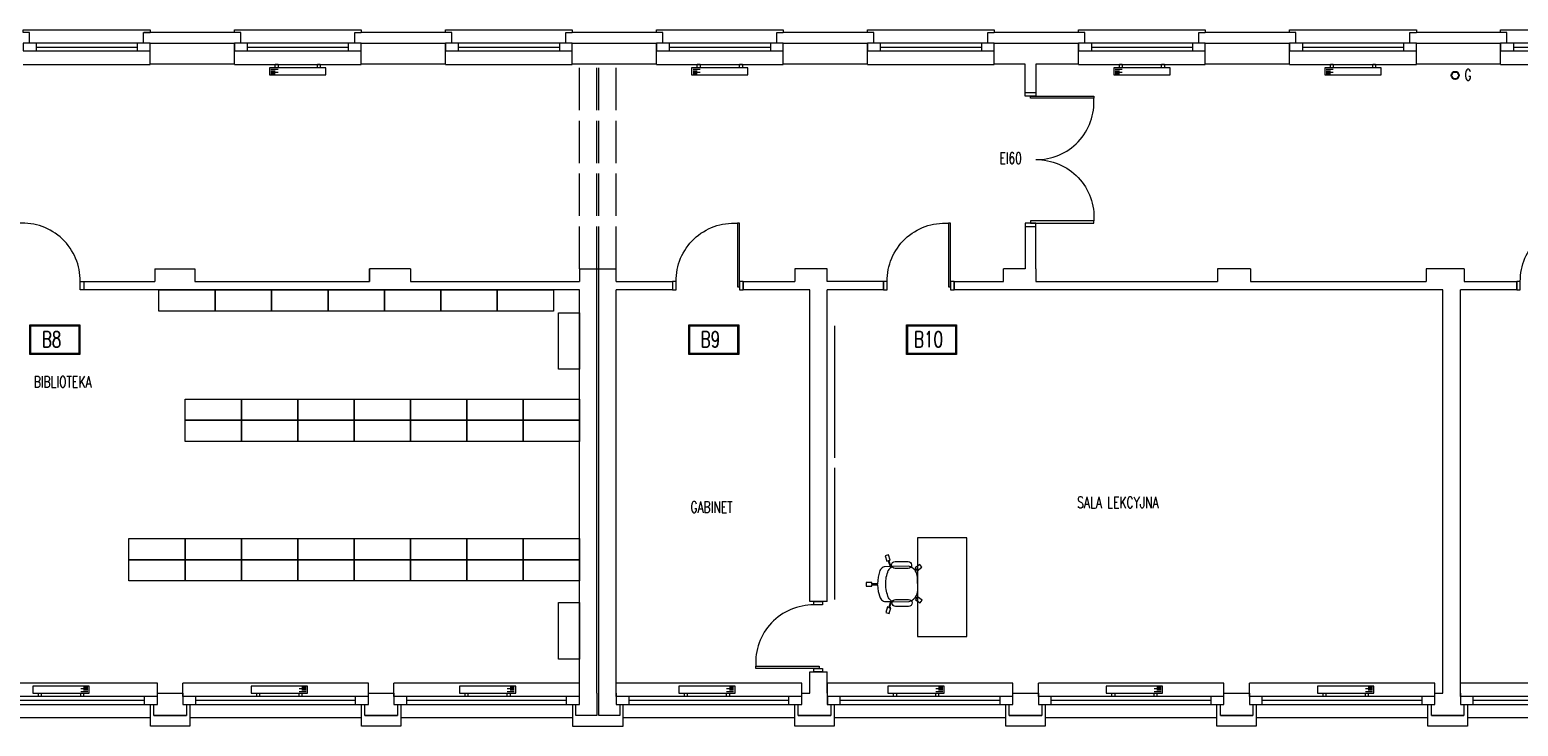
# Model space of a CAD drawing. Header units: millimetres. Extents: x -20020 to 55682, y 3351 to 17623.
# Tile 36 of 49: x 18268 to 20381, y 4044 to 5032. Entities that reach past the tile are written whole.
import ezdxf

# ---------------------------------------------------------------- set-up
doc = ezdxf.new("R2010")
doc.units = ezdxf.units.MM
doc.linetypes.add('ACAD_ISO02W100', pattern=[15, 12, -3])
doc.layers.get('0').update_dxf_attribs({"color": 252, "lineweight": 9})
for name, color, linetype, lineweight in [('0 - przerywana', 252, 'ACAD_ISO02W100', 9), ('0- stolarka', 252, 'Continuous', 9), ('0- widokowe', 252, 'Continuous', 9), ('000 STOLARKA', 252, 'Continuous', 9), ('000- DODATKI', 252, 'Continuous', 9), ('000- ŚCIANY', 252, 'Continuous', 9), ('000-NUMERY SALI', 252, 'Continuous', 9), ('Grzejniki CO na rzucie', 252, 'Continuous', 9), ('PIK_09_MEBLE', 252, 'Continuous', 9)]:
    doc.layers.add(name, color=color, linetype=linetype, lineweight=lineweight)
doc.styles.get("Standard").update_dxf_attribs({"font": 'romans.shx', "width": 0.7})

# ---------------------------------------------------------------- blocks, each defined once
blk = doc.blocks.new('d90')
at = {"layer": '0- stolarka'}
for points in [[(-270.5, 3071.8), (-270.5, 3161.8), (-267.5, 3161.8), (-267.5, 3071.8), (-270.5, 3071.8)], [(-275.5, 3079.3), (-270.5, 3079.3), (-270.5, 3067.3), (-275.5, 3067.3), (-275.5, 3079.3)], [(-180.5, 3079.3), (-175.5, 3079.3), (-175.5, 3067.3), (-180.5, 3067.3), (-180.5, 3079.3)]]:
    blk.add_lwpolyline(points, dxfattribs=at)
blk.add_lwpolyline([(-180.5, 3079.3, 0.437586), (-267.5, 3161.8, 1.233982)], format="xyb", dxfattribs=at)
blk = doc.blocks.new('drzwi 2x90')
at = {"layer": '0- stolarka'}
for points in [[(5802.6, 5328.8), (5712.6, 5328.8), (5712.6, 5325.8), (5802.6, 5325.8), (5802.6, 5328.8)], [(5795.1, 5333.8), (5795.1, 5328.8), (5810.1, 5328.8), (5810.1, 5333.8), (5795.1, 5333.8)], [(5802.6, 5148.8), (5712.6, 5148.8), (5712.6, 5151.8), (5802.6, 5151.8), (5802.6, 5148.8)], [(5795.1, 5143.8), (5795.1, 5148.8), (5810.1, 5148.8), (5810.1, 5143.8), (5795.1, 5143.8)]]:
    blk.add_lwpolyline(points, dxfattribs=at)
for points in [[(5795.1, 5238.8, -0.437586), (5712.6, 5325.8, -1.233982)], [(5795.1, 5238.8, 0.437586), (5712.6, 5151.8, 1.233982)]]:
    blk.add_lwpolyline(points, format="xyb", dxfattribs=at)
blk = doc.blocks.new('OKNO 01')
at = {"layer": '0- stolarka'}
for points in [[(-526.8, 5012.8), (-706.8, 5012.8), (-706.8, 5001.8), (-526.8, 5001.8), (-526.8, 5012.8)], [(-688.6, 5012.8), (-688.6, 5001.8)], [(-545, 5012.8), (-545, 5001.8)], [(-688.6, 5007.3), (-545, 5007.3)]]:
    blk.add_lwpolyline(points, dxfattribs=at)
at = {"layer": '0- widokowe'}
for points in [[(-706.8, 5027.8), (-706.8, 5031.8), (-526.8, 5031.8), (-526.8, 5027.8)], [(-697.8, 5012.8), (-697.8, 5027.8), (-706.8, 5027.8)], [(-535.9, 5012.8), (-535.9, 5027.8), (-526.8, 5027.8)], [(-706.8, 4982.8), (-526.8, 4982.8)]]:
    blk.add_lwpolyline(points, dxfattribs=at)
blk = doc.blocks.new('OKNO 02')
at = {"layer": '0- stolarka'}
for points in [[(-795.8, 4074.8), (-532.4, 4074.8), (-532.4, 4085.8), (-795.8, 4085.8), (-795.8, 4074.8)], [(-777.7, 4074.8), (-777.7, 4085.8)], [(-550.6, 4080.3), (-777.7, 4080.3)], [(-550.6, 4074.8), (-550.6, 4085.8)]]:
    blk.add_lwpolyline(points, dxfattribs=at)
at = {"layer": '0- widokowe'}
for points in [[(-532.4, 4104.8), (-795.8, 4104.8)], [(-795.8, 4085.8), (-795.8, 4104.8)], [(-532.4, 4085.8), (-532.4, 4104.8)], [(-542.4, 4055.8), (-542.4, 4055.8), (-785.8, 4055.8), (-785.8, 4055.8)]]:
    blk.add_lwpolyline(points, dxfattribs=at)
blk = doc.blocks.new('INNY_P_ALH_LEFT_P_90_80_80_30_10')
for p, q in [((-380, -70), (-280, -70)), ((-380, -90), (-320, -90)), ((-380, -110), (-280, -110)), ((-380, -130), (-320, -130))]:
    blk.add_line(p, q)
for points in [[(-320, -50), (-320, 0), (-280, 0), (-280, -50)], [(280, -50), (280, 0), (320, 0), (320, -50)], [(-400, -150), (400, -150), (400, -50), (-400, -50), (-400, -150)]]:
    blk.add_lwpolyline(points)
blk = doc.blocks.new('Z$W@#14095')
at = {"layer": 'PIK_09_MEBLE', "linetype": 'Continuous'}
for p, q in [((20.7, 60.7), (24.8, 63.6)), ((24.8, 63.6), (29.4, 57.1)), ((66.6, 57.1), (71.3, 63.5)), ((71.3, 63.5), (75.3, 60.6)), ((25.3, 54.2), (20.7, 60.7)), ((20.8, 41.8), (21.6, 43.2)), ((21.6, 43.2), (22.6, 44.5)), ((22.6, 44.5), (23.8, 45.7)), ((23.8, 45.7), (31.8, 48.4)), ((26.9, 55.4), (25.3, 54.2)), ((26.9, 55.4), (27.8, 56.1)), ((31.8, 48.4), (26.9, 55.4)), ((29.4, 57.1), (27.9, 56.1)), ((27.9, 56.1), (33.2, 48.9)), ((31.8, 48.5), (33.2, 49)), ((33.2, 48.9), (34.4, 49.3)), ((34.4, 49.3), (56.9, 56.5)), ((54.1, 63), (36.6, 57.4)), ((39.7, 47.9), (57.2, 53.5)), ((39.7, 47.9), (39.7, 47.9)), ((54.1, 63), (54.1, 63)), ((56.9, 56.5), (59.4, 56.5)), ((59.4, 56.5), (62, 56.1)), ((62, 56.1), (64.4, 55.3)), ((64.4, 55.3), (66.7, 54.1)), ((68.1, 56), (66.6, 57.1)), ((66.7, 54.1), (68.1, 56)), ((69.1, 55.2), (67.8, 53.4)), ((67.8, 53.4), (69.7, 51.8)), ((68, 56), (69, 55.3)), ((70.6, 54.1), (69.1, 55.2)), ((69.7, 51.8), (71.3, 49.8)), ((75.3, 60.6), (70.6, 54.1)), ((71.3, 49.8), (72.6, 47.7)), ((72.6, 47.7), (73.6, 45.4)), ((73.6, 45.4), (79.2, 27.8)), ((19.9, 38.6), (20.2, 40.2)), ((19.9, 29.1), (19.9, 38.6)), ((22, 19.8), (19.9, 29.1)), ((20.2, 40.2), (20.8, 41.8)), ((79.2, 27.8), (79.8, 25.3)), ((79.8, 25.3), (80, 22.8)), ((80, 22.8), (79.8, 20.3)), ((6.1, 16.6), (13.8, 19.1)), ((7.7, 11.9), (6.1, 16.6)), ((15.3, 14.3), (7.7, 11.9)), ((13.8, 19.1), (14.3, 17.3)), ((14.3, 17.3), (22, 19.8)), ((14.7, 16.1), (14.3, 17.3)), ((22.4, 18.5), (14.7, 16.1)), ((14.7, 16.1), (15.3, 14.3)), ((22, 19.8), (22.4, 18.5)), ((26.2, 9.7), (22.4, 18.5)), ((31.7, 2), (26.2, 9.7)), ((32.9, 0.8), (31.7, 2)), ((34.3, -0.1), (32.9, 0.8)), ((47.1, 1), (39, -1.5)), ((47.1, 1), (48.5, 1.5)), ((47.2, -7.6), (47.1, 1)), ((48.5, 1.4), (48.4, -7.6)), ((49.7, 1.7), (48.5, 1.4)), ((72.2, 9), (49.7, 1.7)), ((70.6, 11.7), (53.1, 6.1)), ((56.2, -3.4), (73.7, 2.2)), ((70.6, 11.7), (70.6, 11.7)), ((74.3, 10.5), (72.2, 9)), ((76.1, 12.3), (74.3, 10.5)), ((77.6, 14.4), (76.1, 12.3)), ((78.8, 16.7), (77.6, 14.4)), ((81, 16), (78.8, 16.7)), ((79.8, 20.3), (79.2, 17.8)), ((79.2, 17.8), (81.4, 17.1)), ((80.4, 14.2), (81, 16)), ((88, 11.7), (80.4, 14.2)), ((80.8, 15.7), (81.3, 17.2)), ((81.4, 17.1), (81.9, 18.9)), ((81.9, 18.9), (89.6, 16.4)), ((89.6, 16.4), (88, 11.7)), ((35.8, -0.8), (34.3, -0.1)), ((37.4, -1.3), (35.8, -0.8)), ((39, -1.5), (37.4, -1.3)), ((45.3, -15.6), (45.2, -7.6)), ((45.2, -7.6), (47.2, -7.6)), ((50.3, -15.6), (45.3, -15.6)), ((47.1, -7.5), (48.3, -7.5)), ((48.4, -7.6), (50.2, -7.6)), ((50.2, -7.6), (50.3, -15.6)), ((56.2, -3.4), (56.2, -3.4))]:
    blk.add_line(p, q, dxfattribs=at)
for centre, radius, start, end in [((74.9, 37.7), 44, 173.9437, 199.7938), ((41.4, 41.3), 10.3, 130.9193, 174.1814), ((38.1, 52.6), 5, 107.8491, 287.8491), ((55.6, 58.3), 5, 287.8491, 107.8491), ((58.1, 40.5), 16.2, 53.6526, 58.1201), ((75.8, 34.9), 44, 195.9043, 221.7545), ((50.7, 12.5), 10.3, 221.5167, 264.7788), ((54.6, 1.3), 5, 107.8491, 287.8491), ((72.1, 7), 5, 287.8491, 107.8491), ((63.8, 22.9), 16.2, 337.578, 342.0456)]:
    blk.add_arc(centre, radius, start, end, dxfattribs=at)

msp = doc.modelspace()

# ---------------------------------------------------------------- linework, layer by layer
at = {"layer": '0 - przerywana', "ltscale": 5}
for points in [[(19048.29, 4692.81), (19048.29, 4982.81)], [(19072.9, 4692.81), (19072.9, 4982.81)], [(19075.9, 4692.81), (19075.9, 4982.81)], [(19100.51, 4692.81), (19100.51, 4982.81)]]:
    msp.add_lwpolyline(points, dxfattribs=at)
at = {"layer": '0- stolarka'}
for points in [[(18531.21, 4632.81), (18451.21, 4632.81), (18451.21, 4662.81), (18531.21, 4662.81)], [(18611.21, 4632.81), (18531.21, 4632.81), (18531.21, 4662.81), (18611.21, 4662.81)], [(18691.21, 4632.81), (18611.21, 4632.81), (18611.21, 4662.81), (18691.21, 4662.81)], [(18771.21, 4632.81), (18691.21, 4632.81), (18691.21, 4662.81), (18771.21, 4662.81)], [(18851.21, 4632.81), (18771.21, 4632.81), (18771.21, 4662.81), (18851.21, 4662.81)], [(18931.21, 4632.81), (18851.21, 4632.81), (18851.21, 4662.81), (18931.21, 4662.81)], [(19011.21, 4632.81), (18931.21, 4632.81), (18931.21, 4662.81), (19011.21, 4662.81)], [(19018.29, 4550.31), (19018.29, 4630.31), (19048.29, 4630.31), (19048.29, 4550.31)], [(18568.29, 4477.92), (18488.29, 4477.92), (18488.29, 4507.92), (18568.29, 4507.92)], [(18648.29, 4477.92), (18568.29, 4477.92), (18568.29, 4507.92), (18648.29, 4507.92)], [(18728.29, 4477.92), (18648.29, 4477.92), (18648.29, 4507.92), (18728.29, 4507.92)], [(18808.29, 4477.92), (18728.29, 4477.92), (18728.29, 4507.92), (18808.29, 4507.92)], [(18888.29, 4477.92), (18808.29, 4477.92), (18808.29, 4507.92), (18888.29, 4507.92)], [(18968.29, 4477.92), (18888.29, 4477.92), (18888.29, 4507.92), (18968.29, 4507.92)], [(19048.29, 4477.92), (18968.29, 4477.92), (18968.29, 4507.92), (19048.29, 4507.92)], [(18568.29, 4447.92), (18488.29, 4447.92), (18488.29, 4477.92), (18568.29, 4477.92)], [(18648.29, 4447.92), (18568.29, 4447.92), (18568.29, 4477.92), (18648.29, 4477.92)], [(18728.29, 4447.92), (18648.29, 4447.92), (18648.29, 4477.92), (18728.29, 4477.92)], [(18808.29, 4447.92), (18728.29, 4447.92), (18728.29, 4477.92), (18808.29, 4477.92)], [(18888.29, 4447.92), (18808.29, 4447.92), (18808.29, 4477.92), (18888.29, 4477.92)], [(18968.29, 4447.92), (18888.29, 4447.92), (18888.29, 4477.92), (18968.29, 4477.92)], [(19048.29, 4447.92), (18968.29, 4447.92), (18968.29, 4477.92), (19048.29, 4477.92)], [(18488.29, 4280.07), (18408.29, 4280.07), (18408.29, 4310.07), (18488.29, 4310.07)], [(18568.29, 4280.07), (18488.29, 4280.07), (18488.29, 4310.07), (18568.29, 4310.07)], [(18648.29, 4280.07), (18568.29, 4280.07), (18568.29, 4310.07), (18648.29, 4310.07)], [(18728.29, 4280.07), (18648.29, 4280.07), (18648.29, 4310.07), (18728.29, 4310.07)], [(18808.29, 4280.07), (18728.29, 4280.07), (18728.29, 4310.07), (18808.29, 4310.07)], [(18888.29, 4280.07), (18808.29, 4280.07), (18808.29, 4310.07), (18888.29, 4310.07)], [(18968.29, 4280.07), (18888.29, 4280.07), (18888.29, 4310.07), (18968.29, 4310.07)], [(19048.29, 4280.07), (18968.29, 4280.07), (18968.29, 4310.07), (19048.29, 4310.07)], [(18488.29, 4250.07), (18408.29, 4250.07), (18408.29, 4280.07), (18488.29, 4280.07)], [(18568.29, 4250.07), (18488.29, 4250.07), (18488.29, 4280.07), (18568.29, 4280.07)], [(18648.29, 4250.07), (18568.29, 4250.07), (18568.29, 4280.07), (18648.29, 4280.07)], [(18728.29, 4250.07), (18648.29, 4250.07), (18648.29, 4280.07), (18728.29, 4280.07)], [(18808.29, 4250.07), (18728.29, 4250.07), (18728.29, 4280.07), (18808.29, 4280.07)], [(18888.29, 4250.07), (18808.29, 4250.07), (18808.29, 4280.07), (18888.29, 4280.07)], [(18968.29, 4250.07), (18888.29, 4250.07), (18888.29, 4280.07), (18968.29, 4280.07)], [(19048.29, 4250.07), (18968.29, 4250.07), (18968.29, 4280.07), (19048.29, 4280.07)], [(19018.29, 4139.09), (19018.29, 4219.09), (19048.29, 4219.09), (19048.29, 4139.09)]]:
    msp.add_lwpolyline(points, close=True, dxfattribs=at)
at = {"layer": '0- widokowe'}
for points in [[(18567.23, 5012.81), (18567.23, 5027.81), (18429.48, 5027.81)], [(18729.14, 5012.81), (18729.14, 5027.81), (18738.23, 5027.81)], [(18866.9, 5012.81), (18866.9, 5027.81), (18738.23, 5027.81)], [(19028.81, 5012.81), (19028.81, 5027.81), (19037.89, 5027.81)], [(19166.56, 5012.81), (19166.56, 5027.81), (19037.89, 5027.81)], [(19328.47, 5012.81), (19328.47, 5027.81), (19337.55, 5027.81)], [(19466.22, 5012.81), (19466.22, 5027.81), (19337.55, 5027.81)], [(19628.13, 5012.81), (19628.13, 5027.81), (19637.22, 5027.81)], [(19765.88, 5012.81), (19765.88, 5027.81), (19637.22, 5027.81)], [(19927.79, 5012.81), (19927.79, 5027.81), (19936.88, 5027.81)], [(20065.55, 5012.81), (20065.55, 5027.81), (19936.88, 5027.81)], [(20227.46, 5012.81), (20227.46, 5027.81), (20236.54, 5027.81)], [(20227.46, 5012.81), (20227.46, 5027.81), (20236.54, 5027.81)], [(20365.21, 5012.81), (20365.21, 5027.81), (20236.54, 5027.81)], [(18494.97, 4074.81), (18494.97, 4043.81), (18438.97, 4043.81), (18438.97, 4074.81)], [(18794.63, 4074.81), (18794.63, 4043.81), (18738.63, 4043.81), (18738.63, 4074.81)], [(19038.29, 4074.81), (19038.29, 4043.81), (19110.51, 4043.81), (19110.51, 4074.81)], [(19409.95, 4074.81), (19409.95, 4043.81), (19353.95, 4043.81), (19353.95, 4074.81)], [(19709.62, 4074.81), (19709.62, 4043.81), (19653.62, 4043.81), (19653.62, 4074.81)], [(20009.28, 4074.81), (20009.28, 4043.81), (19953.28, 4043.81), (19953.28, 4074.81)], [(20308.94, 4074.81), (20308.94, 4043.81), (20252.94, 4043.81), (20252.94, 4074.81)]]:
    msp.add_lwpolyline(points, dxfattribs=at)
at = {"layer": '000- DODATKI'}
for points in [[(19410.39, 4611.63), (19410.39, 4424.75)], [(19410.39, 4410.51), (19410.39, 4223.63)]]:
    msp.add_lwpolyline(points, dxfattribs=at)
at = {"layer": '000- ŚCIANY'}
for points in [[(18438.57, 5012.81), (18558.23, 5012.81)], [(18438.57, 4982.81), (18438.57, 5012.81)], [(18558.23, 4982.81), (18558.23, 5012.81)], [(18738.23, 4982.81), (18738.23, 5012.81)], [(18738.23, 5012.81), (18857.89, 5012.81)], [(18857.89, 4982.81), (18857.89, 5012.81)], [(19037.89, 4982.81), (19037.89, 5012.81)], [(19037.89, 5012.81), (19157.55, 5012.81)], [(19157.55, 4982.81), (19157.55, 5012.81)], [(19337.55, 5012.81), (19457.22, 5012.81)], [(19337.55, 4982.81), (19337.55, 5012.81)], [(19457.22, 4982.81), (19457.22, 5012.81)], [(19637.22, 4982.81), (19637.22, 5012.81)], [(19637.22, 5012.81), (19756.88, 5012.81)], [(19756.88, 4982.81), (19756.88, 5012.81)], [(19936.88, 4982.81), (19936.88, 5012.81)], [(19936.88, 5012.81), (20056.54, 5012.81)], [(20056.54, 4982.81), (20056.54, 5012.81)], [(20236.54, 4982.81), (20236.54, 5012.81)], [(20236.54, 5012.81), (20356.2, 5012.81)], [(20236.54, 4982.81), (20236.54, 5012.81)], [(20356.2, 4982.81), (20356.2, 5012.81)], [(18558.23, 4982.81), (18438.57, 4982.81)], [(18857.89, 4982.81), (18738.23, 4982.81)], [(19157.55, 4982.81), (19037.89, 4982.81)], [(19457.22, 4982.81), (19337.55, 4982.81)], [(19681.08, 4982.81), (19637.22, 4982.81)], [(19681.08, 4942.81), (19681.08, 4982.81)], [(19756.88, 4982.81), (19696.08, 4982.81)], [(19696.08, 4982.81), (19696.08, 4942.81)], [(20056.54, 4982.81), (19936.88, 4982.81)], [(20356.2, 4982.81), (20236.54, 4982.81)], [(19681.08, 4942.63), (19696.08, 4942.81)], [(19681.08, 4752.63), (19681.08, 4692.81)], [(19681.08, 4752.63), (19696.08, 4752.63)], [(19696.08, 4692.81), (19696.08, 4752.63)], [(18445.26, 4692.81), (18502.26, 4692.81)], [(18445.26, 4692.81), (18445.26, 4674.81)], [(18502.26, 4692.81), (18502.26, 4674.81)], [(18574.3, 4674.81), (18750.26, 4674.81), (18750.26, 4692.81)], [(18808.26, 4692.81), (18750.26, 4692.81)], [(18750.26, 4692.81), (18750.26, 4674.81)], [(18808.26, 4692.81), (18808.26, 4674.81)], [(19048.29, 4692.81), (19048.29, 4674.81)], [(19048.29, 4692.81), (19100.51, 4692.81)], [(19072.9, 4090.81), (19072.9, 4692.81)], [(19075.9, 4120.81), (19075.9, 4692.81)], [(19100.51, 4674.81), (19100.51, 4692.81)], [(19400.17, 4692.81), (19354.26, 4692.81)], [(19354.26, 4692.81), (19354.26, 4674.81)], [(19480.17, 4662.81), (19480.17, 4674.81), (19400.17, 4674.81), (19400.17, 4692.81)], [(19580.17, 4674.81), (19650.17, 4674.81), (19650.17, 4692.81)], [(19681.08, 4692.81), (19650.17, 4692.81)], [(19696.08, 4692.81), (19696.08, 4674.81)], [(20001.26, 4692.81), (19954.26, 4692.81)], [(19954.26, 4692.81), (19954.26, 4674.81)], [(20001.26, 4692.81), (20001.26, 4674.81)], [(20304.26, 4692.81), (20250.26, 4692.81)], [(20250.26, 4692.81), (20250.26, 4674.81)], [(20304.26, 4692.81), (20304.26, 4674.57)], [(18344.3, 4674.81), (18344.3, 4662.81)], [(18344.3, 4674.81), (18344.3, 4674.81), (18344.3, 4674.81), (18445.26, 4674.81)], [(18502.26, 4674.81), (18574.3, 4674.81), (18574.3, 4674.81)], [(18808.26, 4674.81), (19048.29, 4674.81)], [(19100.51, 4674.81), (19180.51, 4674.81), (19180.51, 4662.81)], [(19280.51, 4674.81), (19280.51, 4662.81)], [(19280.51, 4674.81), (19354.26, 4674.81)], [(19580.17, 4674.81), (19580.17, 4662.81)], [(19696.08, 4674.81), (19954.26, 4674.81)], [(20001.26, 4674.81), (20250.26, 4674.81)], [(20304.26, 4674.81), (20379.16, 4674.81)], [(20379.16, 4662.81), (20379.16, 4674.81)], [(18574.3, 4662.81), (18344.3, 4662.81)], [(19048.29, 4662.81), (18574.3, 4662.81)], [(19048.29, 4120.81), (19048.29, 4662.81)], [(19180.51, 4662.81), (19100.51, 4662.81)], [(19100.51, 4120.81), (19100.51, 4662.81)], [(19375.17, 4662.81), (19280.51, 4662.81)], [(19375.17, 4220.81), (19375.17, 4662.81)], [(19480.17, 4662.81), (19400.17, 4662.81)], [(19400.17, 4220.81), (19400.17, 4662.81)], [(20274.16, 4662.81), (19580.17, 4662.81)], [(20274.16, 4090.81), (20274.16, 4662.81)], [(20379.16, 4662.81), (20299.16, 4662.81)], [(20299.16, 4090.81), (20299.16, 4662.81)], [(19400.17, 4220.81), (19375.17, 4220.81)], [(19048.29, 4090.81), (19048.29, 4120.81)], [(19075.9, 4090.81), (19075.9, 4120.81)], [(19100.51, 4090.81), (19100.51, 4120.81)], [(19100.51, 4090.81), (19100.51, 4120.81), (19100.51, 4120.81)], [(19375.17, 4090.81), (19375.17, 4120.81)], [(19375.17, 4090.81), (19375.17, 4120.81), (19400.17, 4120.81)], [(19400.17, 4090.81), (19400.17, 4120.81)], [(18448.97, 4090.81), (18485.18, 4090.81), (18485.18, 4074.81), (18490.18, 4074.81), (18490.18, 4058.81), (18443.97, 4058.81), (18443.97, 4074.81), (18448.97, 4074.81), (18448.97, 4090.81)], [(18748.63, 4090.81), (18784.85, 4090.81), (18784.85, 4074.81), (18789.85, 4074.81), (18789.85, 4058.81), (18743.63, 4058.81), (18743.63, 4074.81), (18748.63, 4074.81), (18748.63, 4090.81)], [(19072.9, 4090.81), (19072.9, 4058.81), (19056.16, 4058.81), (19043.29, 4058.81), (19043.29, 4074.81), (19048.29, 4074.81), (19048.29, 4090.81)], [(19100.51, 4090.81), (19100.51, 4090.81), (19100.51, 4074.81), (19105.51, 4074.81), (19105.51, 4058.81), (19075.9, 4058.81), (19075.9, 4058.81), (19075.9, 4090.81)], [(19400.17, 4090.81), (19400.17, 4074.81), (19405.17, 4074.81), (19405.17, 4058.81), (19358.95, 4058.81), (19358.95, 4074.81), (19363.95, 4074.81), (19363.95, 4090.81)], [(19363.95, 4090.81), (19375.17, 4090.81)], [(19663.62, 4090.81), (19699.83, 4090.81), (19699.83, 4074.81), (19704.83, 4074.81), (19704.83, 4058.81), (19658.62, 4058.81), (19658.62, 4074.81), (19663.62, 4074.81), (19663.62, 4090.81)], [(19963.28, 4090.81), (19999.49, 4090.81), (19999.49, 4074.81), (20004.49, 4074.81), (20004.49, 4058.81), (19958.28, 4058.81), (19958.28, 4074.81), (19963.28, 4074.81), (19963.28, 4090.81)], [(20299.16, 4090.81), (20299.16, 4074.81), (20304.16, 4074.81), (20304.16, 4058.81), (20257.94, 4058.81), (20257.94, 4074.81), (20262.94, 4074.81), (20262.94, 4090.81)], [(20262.94, 4090.81), (20274.16, 4090.81)], [(18443.97, 4058.81), (18490.18, 4058.81)], [(18743.63, 4058.81), (18789.85, 4058.81)], [(19358.95, 4058.81), (19405.17, 4058.81)], [(19658.62, 4058.81), (19704.83, 4058.81)], [(19958.28, 4058.81), (20004.49, 4058.81)], [(20257.94, 4058.81), (20304.16, 4058.81)]]:
    msp.add_lwpolyline(points, dxfattribs=at)
at = {"layer": '000-NUMERY SALI'}
for points in [[(18267.92, 4613.31), (18338.81, 4613.31), (18338.81, 4571.11), (18267.92, 4571.11)], [(18269.41, 4611.81), (18337.31, 4611.81), (18337.31, 4572.61), (18269.41, 4572.61)], [(19203.46, 4613.31), (19274.36, 4613.31), (19274.36, 4571.11), (19203.46, 4571.11)], [(19204.96, 4611.81), (19272.86, 4611.81), (19272.86, 4572.61), (19204.96, 4572.61)], [(19512.79, 4613.31), (19583.69, 4613.31), (19583.69, 4571.11), (19512.79, 4571.11)], [(19514.29, 4611.81), (19582.19, 4611.81), (19582.19, 4572.61), (19514.29, 4572.61)]]:
    msp.add_lwpolyline(points, close=True, dxfattribs=at)
at = {"layer": 'Defpoints'}
msp.add_circle((20291.69, 4967.16), 5.18, dxfattribs=at)
at = {"layer": 'PIK_09_MEBLE'}
msp.add_lwpolyline([(19598.09, 4170.84), (19598.09, 4310.84), (19528.09, 4310.84), (19528.09, 4170.84), (19598.09, 4170.84)], dxfattribs=at)

# ---------------------------------------------------------------- block references
at = {"layer": '000 STOLARKA'}
for name, p in [('OKNO 01', (18965.36, 0)), ('OKNO 01', (19265.02, 0)), ('OKNO 01', (19564.69, 0)), ('OKNO 01', (19864.35, 0)), ('OKNO 01', (20164.01, 0)), ('OKNO 01', (20463.67, 0)), ('OKNO 01', (20763.34, 0)), ('OKNO 01', (21063, 0)), ('d90', (18519.83, 1595.48)), ('OKNO 02', (18981.36, 0)), ('OKNO 02', (19281.02, 0)), ('OKNO 02', (19580.68, 0)), ('OKNO 02', (19896.34, 0)), ('OKNO 02', (20196.01, 0)), ('OKNO 02', (20495.67, 0)), ('OKNO 02', (20795.33, 0)), ('OKNO 02', (21094.99, 0))]:
    msp.add_blockref(name, p, dxfattribs=at)
at = {"layer": '000 STOLARKA', "xscale": -1}
for name, p in [('drzwi 2x90', (25491.2, -391.17)), ('d90', (19004.99, 1595.48)), ('d90', (19304.65, 1595.48)), ('d90', (20203.64, 1595.48))]:
    msp.add_blockref(name, p, dxfattribs=at)
at = {"layer": '000 STOLARKA', "rotation": 90.00000000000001}
msp.add_blockref('d90', (22460.5, 4396.33), dxfattribs=at)
at = {"layer": 'Grzejniki CO na rzucie', "xscale": 0.1, "yscale": 0.1, "zscale": 0.1}
for p in [(18648.23, 4982.81), (19247.55, 4982.81), (19846.88, 4982.81), (20146.54, 4982.81)]:
    msp.add_blockref('INNY_P_ALH_LEFT_P_90_80_80_30_10', p, dxfattribs=at)
at = {"layer": 'Grzejniki CO na rzucie', "xscale": 0.1, "yscale": 0.1, "zscale": 0.1, "rotation": 180}
for p in [(18312.11, 4085.81), (18622.11, 4085.81), (18917.75, 4085.81), (19229.19, 4085.81), (19526.27, 4085.81), (19836.27, 4085.81), (20136.22, 4085.81)]:
    msp.add_blockref('INNY_P_ALH_LEFT_P_90_80_80_30_10', p, dxfattribs=at)
at = {"layer": 'PIK_09_MEBLE', "xscale": -1, "rotation": 198.5118444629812}
msp.add_blockref('Z$W@#14095', (19444.28, 4256.32), dxfattribs=at)

# ---------------------------------------------------------------- texts
at = {"layer": '000- DODATKI', "char_height": 16, "attachment_point": 1}
for s, width, insert in [('EI60', 48.5104, (19644.42, 4857.6)), ('\\pxqc;BIBLIOTEKA', 141.3969, (18243.67, 4540.37)), ('\\pxqc;GABINET', 178.5448, (19146.46, 4362.7)), ('\\pxqc;SALA LEKCYJNA', 180.6547, (19722.43, 4369.35))]:
    msp.add_mtext_dynamic_manual_height_columns(s, width=width, gutter_width=12.5, heights=[0], dxfattribs=dict(at, insert=insert))
at = {"layer": '000-NUMERY SALI', "char_height": 22.5, "attachment_point": 1}
for s, insert in [('B8', (18284.85, 4603.86)), ('B9', (19220.4, 4603.86)), ('B10', (19523.37, 4603.86))]:
    msp.add_mtext_dynamic_manual_height_columns(s, width=629.8244, gutter_width=12.5, heights=[0], dxfattribs=dict(at, insert=insert))
at = {"layer": 'Defpoints', "insert": (20304.84, 4975.94), "char_height": 16, "attachment_point": 1}
msp.add_mtext_dynamic_manual_height_columns('G', width=48.5104, gutter_width=12.5, heights=[0], dxfattribs=at)

doc.saveas('drawing.dxf')
